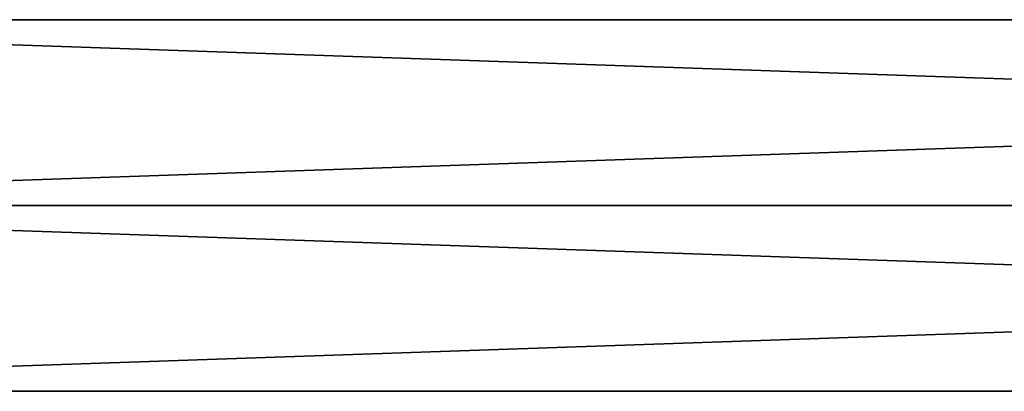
# Model space of a CAD drawing. Extents: x -200 to 200, y -702 to 625.
# Tile 232 of 256: x -116 to -58, y 583 to 605. Entities that reach past the tile are written whole.
import ezdxf

# ---------------------------------------------------------------- set-up
doc = ezdxf.new("R2010")
doc.units = 0
doc.header["$LTSCALE"] = 4.479492
doc.layers.add('875', color=7, linetype='CONTINUOUS')
doc.layers.add('876', color=7, linetype='CONTINUOUS')

msp = doc.modelspace()

# ---------------------------------------------------------------- linework, layer by layer
at = {"layer": '875', "color": 7, "linetype": 'CONTINUOUS'}
for points in [[(160, 594, -11), (160, 583), (-160, 594, -11), (160, 594, -11)], [(160, 594, 11), (-160, 594, 11), (-160, 583), (160, 594, 11)], [(160, 583), (160, 594, 11), (-160, 583), (160, 583)], [(-160, 594, -11), (160, 583), (-160, 583), (-160, 594, -11)]]:
    msp.add_3dface(points, dxfattribs=at)
at = {"layer": '876', "color": 7, "linetype": 'CONTINUOUS'}
for points in [[(160, 605), (-160, 605), (-160, 594, 11), (160, 605)], [(160, 594, 11), (160, 605), (-160, 594, 11), (160, 594, 11)], [(160, 594, -11), (-160, 594, -11), (-160, 605), (160, 594, -11)], [(160, 605), (160, 594, -11), (-160, 605), (160, 605)]]:
    msp.add_3dface(points, dxfattribs=at)

doc.saveas('drawing.dxf')
